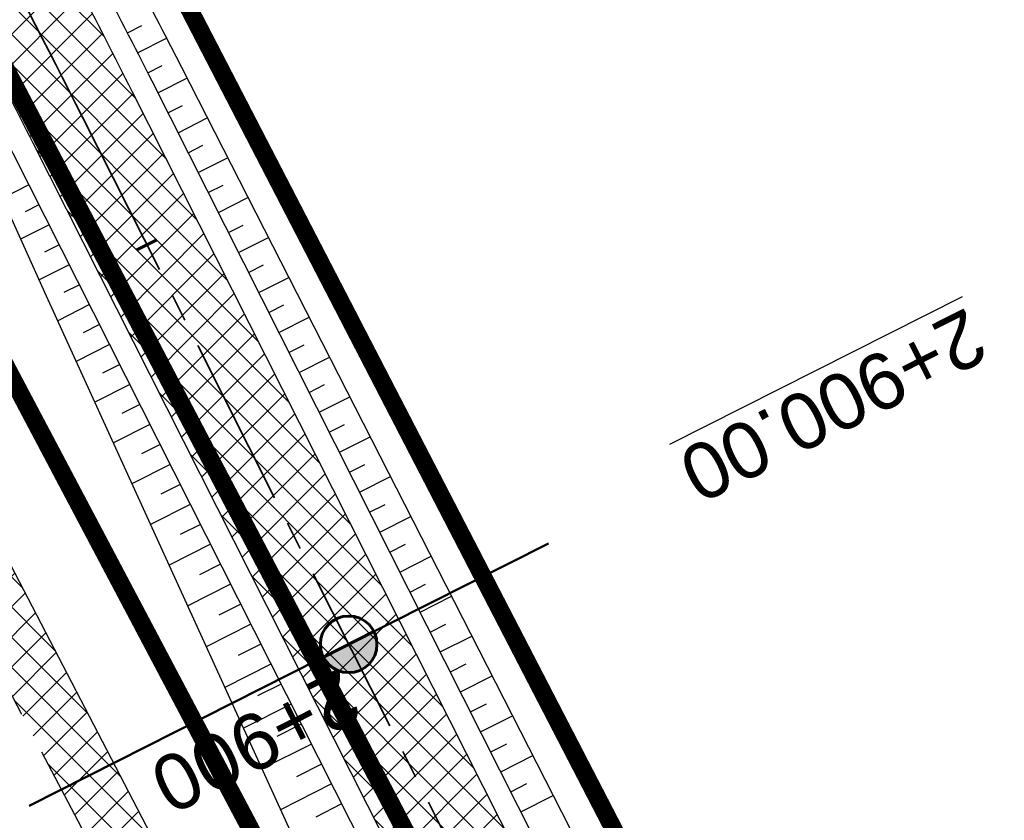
# Model space of a CAD drawing. Header units: metres. Extents: x 7529682 to 7533711, y 5721195 to 5727842.
# Tile 40 of 232: x 7531061 to 7531083, y 5725234 to 5725252. Entities that reach past the tile are written whole.
import ezdxf

# ---------------------------------------------------------------- set-up
doc = ezdxf.new("R2010")
doc.units = ezdxf.units.M
for name, pattern in [('817-dzialki-09-05-04$0$HIDDEN', [0.375, 0.25, -0.125]), ('ACAD_ISO05W100', [33, 24, -3, 0, -3, 0, -3]), ('CENTER2', [28.575000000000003, 19.05, -3.175, 3.175, -3.175]), ('HIDDEN', [9.524999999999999, 6.35, -3.175])]:
    doc.linetypes.add(name, pattern=pattern)
for name, color, linetype in [('C-DROGI-SYTUACJA', 7, 'Continuous'), ('C-DROGI-SYTUACJA-ETYKIETY', 7, 'Continuous'), ('D-hatch-pobocza', 131, 'Continuous'), ('D-pobocza', 60, 'Continuous'), ('D-rowy', 160, 'Continuous'), ('D-skarpa', 2, 'Continuous'), ('D-skarpa-kreskowanie', 2, 'Continuous')]:
    doc.layers.add(name, color=color, linetype=linetype)
for name, color, linetype, lineweight, true_color in [('D-hatch-ciag-pieszo-rowerowy', 7, 'Continuous', 13, 0xff9f80), ('D-LR-etap-III', 7, '817-dzialki-09-05-04$0$HIDDEN', 50, 0x00008f), ('D-przekroje-pop', 7, 'Continuous', 50, 0x000099)]:
    doc.layers.add(name, color=color, linetype=linetype, lineweight=lineweight, true_color=true_color)
for name, color, linetype, lineweight in [('D-krawędzie', 3, 'Continuous', 30), ('D-obrzeża', 2, 'Continuous', 30), ('D-pas-drogowy', 7, 'ACAD_ISO05W100', 50)]:
    doc.layers.add(name, color=color, linetype=linetype, lineweight=lineweight)
doc.layers.add('poprzeczki', color=7, linetype='Continuous', true_color=0x0000c7)
doc.styles.get("Standard").update_dxf_attribs({"font": 'arial.ttf'})
pattern_1 = [(45, (0, 0), (-0.3367596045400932, 0.3367596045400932), []), (135, (0, 0), (-0.3367596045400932, -0.3367596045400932), [])]

# ---------------------------------------------------------------- blocks, each defined once
blk = doc.blocks.new('kilometraz')
at = {"linetype": 'ByBlock', "lineweight": -2}
blk.add_hatch(color=0, dxfattribs=at).paths.add_polyline_path([(0, -0.28125, 0.4142135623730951), (0.28125, 0, 0.4142135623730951), (0, 0.28125)])
at = {"color": 0, "linetype": 'ByBlock', "lineweight": -2}
blk.add_line((0, 0.28125), (0, -0.28125), dxfattribs=at)
blk.add_circle((0, 0), 0.28125, dxfattribs=at)
blk = doc.blocks.new('AeccTickLine')
at = {"color": 0, "linetype": 'ByBlock', "lineweight": -2}
blk.add_line((0, 1), (-3.673819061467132e-16, -1), dxfattribs=at)

msp = doc.modelspace()

# ---------------------------------------------------------------- hatches: boundary and pattern name
at = {"layer": 'D-hatch-ciag-pieszo-rowerowy'}
h = msp.add_hatch(dxfattribs=at)
h.set_pattern_fill('ANSI37', color=256, scale=0.15, style=0)
h.set_pattern_definition(pattern_1)
h.paths.add_polyline_path([(7531044.821508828, 5725285.568551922), (7531043.691046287, 5725285.0324603), (7531059.943841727, 5725254.222853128, -0.004400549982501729), (7531062.366458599, 5725249.530815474), (7531071.70853831, 5725231.039993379, 0.004122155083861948), (7531073.975449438, 5725226.643517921), (7531080.589703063, 5725214.071305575), (7531081.736511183, 5725214.57620248), (7531075.086492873, 5725227.216395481, -0.004122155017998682), (7531072.819581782, 5725231.612870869), (7531063.477188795, 5725250.104313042, 0.00440055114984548), (7531061.054571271, 5725254.796351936)])
h.paths.add_polyline_path([(7531043.691046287, 5725285.0324603), (7531042.560583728, 5725284.49636867), (7531058.833112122, 5725253.649354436, -0.004400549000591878), (7531061.255728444, 5725248.957317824), (7531070.597494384, 5725230.467116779, 0.004122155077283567), (7531072.864405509, 5725226.070641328), (7531079.442894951, 5725213.566408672), (7531080.589703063, 5725214.071305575), (7531073.975449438, 5725226.643517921, -0.004122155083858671), (7531071.70853831, 5725231.039993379), (7531062.366458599, 5725249.530815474, 0.004400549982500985), (7531059.943841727, 5725254.222853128)])
at = {"layer": 'D-hatch-pobocza'}
h = msp.add_hatch(dxfattribs=at)
h.set_pattern_fill('ANSI37', color=256, scale=0.15, style=0)
h.set_pattern_definition(pattern_1)
h.paths.add_polyline_path([(7531057.009999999, 5725246.72), (7531044.19, 5725271.11), (7531030.969999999, 5725296.42), (7531019.37, 5725318.31), (7531007.54, 5725340.71), (7530994.469999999, 5725365.47), (7530982.58, 5725387.65), (7530971.809999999, 5725408.22), (7530959.96, 5725430.76), (7530944.54, 5725460.14), (7530935.92, 5725477.07), (7530923.099999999, 5725500.31), (7530908, 5725529.49), (7530889.658288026, 5725563.375066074), (7530889.585888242, 5725561.256865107), (7530918.171722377, 5725507.178125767), (7530950.162943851, 5725446.305402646), (7530993.419108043, 5725364.264712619), (7531022.766433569, 5725308.719304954), (7531053.80955549, 5725249.872416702), (7531081.165622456, 5725197.874670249), (7531103.902359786, 5725154.540603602), (7531128.123220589, 5725108.448161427), (7531149.321390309, 5725068.209396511), (7531151.44, 5725067.36), (7531152.004139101, 5725067.286014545), (7531141.2, 5725086.69), (7531129.87, 5725108.78), (7531118.46, 5725130.11), (7531107.389999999, 5725151.39), (7531095.36, 5725174.01), (7531083.61, 5725196.49), (7531071.559999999, 5725218.8)])

# ---------------------------------------------------------------- linework, layer by layer
at = {"layer": 'C-DROGI-SYTUACJA', "color": 10, "linetype": 'CENTER2', "lineweight": 35, "ltscale": 0.2}
msp.add_lwpolyline([(7531035.213067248, 5725301.103738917), (7531059.943841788, 5725254.222853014, -0.00440054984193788), (7531062.366458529, 5725249.530815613), (7531071.708538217, 5725231.039993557, 0.004122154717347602), (7531073.975449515, 5725226.643517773), (7531073.975449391, 5725226.643518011), (7531087.383313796, 5725201.158175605), (7531110.121662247, 5725157.821038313), (7531131.457307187, 5725118.233727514, -0.008978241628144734), (7531136.397298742, 5725108.660093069), (7531146.082702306, 5725089.032917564, 0.07525174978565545), (7531151.216595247, 5725081.66595927), (7531154.313313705, 5725078.4002911, -0.06893621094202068), (7531156.868938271, 5725074.829562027)], format="xyb", dxfattribs=at)
at = {"layer": 'D-krawędzie', "linetype": 'HIDDEN', "ltscale": 0.3, "flags": 128}
msp.add_lwpolyline([(7530572.009999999, 5726166.06), (7530620.380949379, 5726072.761487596), (7530641.555222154, 5726032.007915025), (7530660.960861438, 5725995.070069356), (7530689.128213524, 5725941.540167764), (7530707.335918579, 5725907.031820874), (7530725.255781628, 5725873.092686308), (7530743.969545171, 5725837.653904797), (7530770.526708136, 5725787.119408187), (7530787.864146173, 5725754.266918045), (7530809.897571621, 5725712.541613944), (7530824.739035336, 5725684.389287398), (7530840.856259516, 5725653.693092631), (7530860.675070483, 5725616.154465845), (7530865.283000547, 5725607.394015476), (7530878.050274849, 5725583.079962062), (7530918.171722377, 5725507.178125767), (7530950.162943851, 5725446.305402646), (7530993.419108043, 5725364.264712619), (7531022.766433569, 5725308.719304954), (7531053.80955549, 5725249.872416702), (7531081.165622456, 5725197.874670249), (7531103.902359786, 5725154.540603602), (7531128.123220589, 5725108.448161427), (7531149.3, 5725068.249999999), (7531167.380094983, 5725033.766927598), (7531197.164745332, 5724976.987689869), (7531228.151004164, 5724918.034426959), (7531253.152837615, 5724870.491119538), (7531286.7961686, 5724806.653565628), (7531306.739858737, 5724768.664832), (7531335.094443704, 5724714.652299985), (7531357.3191504, 5724672.438740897), (7531373.644908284, 5724641.454376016), (7531392.161870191, 5724605.998675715), (7531418.480331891, 5724555.852756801), (7531439.726902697, 5724515.582472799), (7531468.399107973, 5724461.077223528), (7531491.782023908, 5724416.527754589), (7531531.990296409, 5724339.832565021), (7531557.226635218, 5724291.658956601), (7531569.851546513, 5724267.577443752), (7531591.375556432, 5724226.547822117), (7531610.003879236, 5724191.103071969), (7531616.882991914, 5724177.998849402), (7531629.984986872, 5724153.025496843), (7531641.006768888, 5724132.021778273), (7531664.906257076, 5724087.616922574), (7531677.64401952, 5724064.785715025), (7531683.112433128, 5724054.988140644), (7531686.752875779, 5724048.180044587), (7531695.447538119, 5724031.696667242), (7531703.748818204, 5724015.917210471), (7531709.214143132, 5724005.513965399), (7531719.388607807, 5723986.14687362), (7531726.295217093, 5723973.000144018), (7531732.740794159, 5723960.735633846), (7531735.13, 5723956.19)], dxfattribs=at)
at = {"layer": 'D-LR-etap-III', "ltscale": 10, "flags": 128}
msp.add_lwpolyline([(7531750.474471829, 5723895.103125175, 0.4, 0.4, 0), (7531750.505, 5723895.13, 0.4, 0.4, 0), (7531682.71, 5724022.92, 0.4, 0.4, 0), (7531619.177023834, 5724147.203692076, 0.4, 0.4, 0), (7531592.308960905, 5724198.48863389, 0.4, 0.4, 0), (7531553.263875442, 5724272.918564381, 0.4, 0.4, 0), (7531504.019999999, 5724366.79, 0.4, 0.4, 0), (7531482.09, 5724407.62, 0.4, 0.4, 0), (7531412.350402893, 5724541.182759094, 0.4, 0.4, 0), (7531388.463669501, 5724586.929768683, 0.4, 0.4, 0), (7531345.12, 5724669.94, 0.4, 0.4, 0), (7531127.66, 5725081.67, 0.4, 0.4, 0), (7531059.253139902, 5725211.040795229, 0.4, 0.4, 0), (7531008.007244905, 5725307.953830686, 0.4, 0.4, 0), (7530964.181635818, 5725390.835555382, 0.4, 0.4, 0), (7530914.557354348, 5725484.683561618, 0.4, 0.4, 0), (7530865.243241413, 5725577.493975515, 0.4, 0.4, 0), (7530840.085257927, 5725624.058651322, 0.4, 0.4, 0), (7530802.559525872, 5725694.924584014, 0.4, 0.4, 0), (7530755.54, 5725787.51, 0.4, 0.4, 0), (7530708.717810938, 5725876.303221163, 0.4, 0.4, 0), (7530695.12, 5725902.09, 0.4, 0.4, 0), (7530642.91397006, 5726001.07839487, 0.4, 0.4, 0), (7530634.934723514, 5726016.146615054, 0.4, 0.4, 0), (7530610.820000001, 5726061.929999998, 0.4, 0.4, 0), (7530610.820000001, 5726061.929999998, 0.4, 0.4, 0), (7530607.21, 5726063.51, 0.4, 0.4, 0), (7530597.42, 5726080.68, 0.4, 0.4, 0), (7530591.16, 5726088.44, 0.4, 0.4, 0), (7530581.28, 5726107.21, 0.4, 0.4, 0), (7530571.29, 5726130.56, 0.4, 0.4, 0), (7530549.554994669, 5726171.527317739, 0.4, 0.4, 0), (7530531.014309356, 5726206.473807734, 0.4, 0.4, 0), (7530516.461208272, 5726236.016618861, 0.4, 0.4, 0), (7530500.798929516, 5726266.141265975, 0.4, 0.4, 0), (7530491.349999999, 5726283.94, 0.4, 0.4, 0), (7530482.4, 5726303.41, 0.4, 0.4, 0), (7530482.4, 5726303.41, 0.4, 0.4, 0), (7530450.41, 5726357.28, 0.4, 0.4, 0), (7530397.759396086, 5726458.499907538, 0.4, 0.4, 0), (7530334.707815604, 5726583.664702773, 0.4, 0.4, 0), (7530303.939274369, 5726645.167943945, 0.4, 0.4, 0), (7530300.509779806, 5726651.777515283, 0.4, 0.4, 0), (7530289.213532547, 5726671.966724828, 0.4, 0.4, 0), (7530281.54, 5726685.57, 0.4, 0.4, 0), (7530261.37085633, 5726724.163374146, 0.4, 0.4, 0), (7530254.03, 5726738.21, 0.4, 0.4, 0), (7530197.219999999, 5726845.06, 0.4, 0.4, 0), (7530194.71, 5726849.15, 0.4, 0.4, 0), (7530195.92, 5726850.75, 0.4, 0.4, 0), (7530170.546669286, 5726892.961489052, 0.4, 0.4, 0), (7530143.174718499, 5726945.065838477, 0.4, 0.4, 0), (7530105.059999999, 5727018.32, 0.4, 0.4, 0), (7530100.059999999, 5727027.16, 0.4, 0.4, 0), (7530062.318670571, 5727099.625398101, 0.4, 0.4, 0), (7530015.378537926, 5727189.420463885, 0.4, 0.4, 0), (7529983.207960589, 5727250.206596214, 0.4, 0.4, 0), (7529953.284293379, 5727306.74720398, 0.4, 0.4, 0), (7529900.67053443, 5727406.15903814, 0.4, 0.4, 0), (7529890.630239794, 5727425.131178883, 0.4, 0.4, 0), (7529875.155383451, 5727454.426350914, 0.4, 0.4, 0), (7529857.560096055, 5727487.787346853, 0.4, 0.4, 0), (7529835.194401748, 5727530.19312405, 0.4, 0.4, 0), (7529811.740544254, 5727574.662079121, 0.4, 0.4, 0), (7529792.101859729, 5727611.922638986, 0.4, 0.4, 0), (7529768.066117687, 5727657.469613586, 0.4, 0.4, 0), (7529755.210566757, 5727682.131373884, 0.4, 0.4, 0), (7529753.309999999, 5727681.13, 0.4, 0.4, 0), (7529739.21, 5727707.77, 0.4, 0.4, 0), (7529735.394745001, 5727711.251990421, 0.4, 0.4, 0), (7529725.42, 5727730.2, 0.4, 0.4, 0), (7529723.55, 5727729.88, 0.4, 0.4, 0), (7529695.566668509, 5727782.932080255, 0.4, 0.4, 0), (7529717.67971874, 5727794.024357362, 0.4, 0.4, 0), (7529736.274870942, 5727758.647400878, 0.4, 0.4, 0), (7529736.274870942, 5727758.647400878, 0.4, 0.4, 0), (7529744.511003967, 5727750.406106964, 0.4, 0.4, 0), (7529744.511003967, 5727750.406106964, 0.4, 0.4, 0), (7529750.282568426, 5727738.549848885, 0.4, 0.4, 0), (7529777.108510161, 5727687.569424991, 0.4, 0.4, 0), (7529796.51537536, 5727651.329932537, 0.4, 0.4, 0), (7529814.937945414, 5727616.793170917, 0.4, 0.4, 0), (7529839.006722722, 5727572.303976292, 0.4, 0.4, 0), (7529860.617626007, 5727532.509108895, 0.4, 0.4, 0), (7529882.348967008, 5727491.504261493, 0.4, 0.4, 0), (7529904.865139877, 5727449.096370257, 0.4, 0.4, 0), (7529920.747384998, 5727418.884773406, 0.4, 0.4, 0), (7529946.676504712, 5727368.547487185, 0.4, 0.4, 0), (7529972.024701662, 5727320.573310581, 0.4, 0.4, 0), (7529987.740014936, 5727290.153392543, 0.4, 0.4, 0), (7529996.497385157, 5727273.661630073, 0.4, 0.4, 0), (7530017.541471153, 5727234.202689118, 0.4, 0.4, 0), (7530033.053657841, 5727204.864166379, 0.4, 0.4, 0), (7530051.622983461, 5727170.222745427, 0.4, 0.4, 0), (7530069.276612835, 5727137.015751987, 0.4, 0.4, 0), (7530089.385386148, 5727097.533639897, 0.4, 0.4, 0), (7530109.712512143, 5727060.746615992, 0.4, 0.4, 0), (7530136.769722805, 5727011.640131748, 0.4, 0.4, 0), (7530162.446686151, 5726962.743777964, 0.4, 0.4, 0), (7530187.674104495, 5726916.992101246, 0.4, 0.4, 0), (7530207.820739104, 5726879.335323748, 0.4, 0.4, 0), (7530230.625609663, 5726834.518686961, 0.4, 0.4, 0), (7530262.288093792, 5726776.61832811, 0.4, 0.4, 0), (7530277.509672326, 5726760.213143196, 0.4, 0.4, 0), (7530286.036865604, 5726744.106684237, 0.4, 0.4, 0), (7530288.097472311, 5726735.884066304, 0.4, 0.4, 0), (7530290.393870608, 5726725.046963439, 0.4, 0.4, 0), (7530296.17664807, 5726713.582980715, 0.4, 0.4, 0), (7530302.726195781, 5726701.18226779, 0.4, 0.4, 0), (7530325.685047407, 5726657.466383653, 0.4, 0.4, 0), (7530343.243978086, 5726623.648592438, 0.4, 0.4, 0), (7530360.229820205, 5726591.746871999, 0.4, 0.4, 0), (7530383.20855044, 5726548.059469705, 0.4, 0.4, 0), (7530406.017875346, 5726503.605514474, 0.4, 0.4, 0), (7530427.464919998, 5726462.620289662, 0.4, 0.4, 0), (7530447.9278544, 5726424.388014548, 0.4, 0.4, 0), (7530471.126878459, 5726379.920667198, 0.4, 0.4, 0), (7530490.501003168, 5726343.033350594, 0.4, 0.4, 0), (7530509.499458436, 5726306.733076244, 0.4, 0.4, 0), (7530529.890269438, 5726267.244072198, 0.4, 0.4, 0), (7530543.852446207, 5726238.990319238, 0.4, 0.4, 0), (7530554.808897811, 5726218.943990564, 0.4, 0.4, 0), (7530559.027108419, 5726212.223286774, 0.4, 0.4, 0), (7530563.060988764, 5726206.409670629, 0.4, 0.4, 0), (7530566.93354971, 5726200.463543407, 0.4, 0.4, 0), (7530569.771022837, 5726194.901501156, 0.4, 0.4, 0), (7530571.47319415, 5726191.282350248, 0.4, 0.4, 0), (7530572.839142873, 5726188.024533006, 0.4, 0.4, 0), (7530575.295071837, 5726182.034664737, 0.4, 0.4, 0), (7530579.736851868, 5726173.306070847, 0.4, 0.4, 0), (7530583.3, 5726167.41, 0.4, 0.4, 0), (7530593.4, 5726163.33, 0.4, 0.4, 0), (7530598.618375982, 5726155.264489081, 0.4, 0.4, 0), (7530608.258304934, 5726140.497132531, 0.4, 0.4, 0), (7530603.269999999, 5726136.83, 0.4, 0.4, 0), (7530606.53, 5726131.84, 0.4, 0.4, 0), (7530604.239057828, 5726124.21679044, 0.4, 0.4, 0), (7530605.847136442, 5726121.630127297, 0.4, 0.4, 0), (7530608.971611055, 5726116.164124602, 0.4, 0.4, 0), (7530618.114293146, 5726097.791111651, 0.4, 0.4, 0), (7530651.213125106, 5726034.959524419, 0.4, 0.4, 0), (7530670.243741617, 5725998.61095082, 0.4, 0.4, 0), (7530698.075474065, 5725945.952624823, 0.4, 0.4, 0), (7530716.505955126, 5725911.3051464, 0.4, 0.4, 0), (7530735.223454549, 5725875.667401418, 0.4, 0.4, 0), (7530752.504235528, 5725842.154920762, 0.4, 0.4, 0), (7530778.310652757, 5725793.501254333, 0.4, 0.4, 0), (7530797.499961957, 5725756.381811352, 0.4, 0.4, 0), (7530812.518974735, 5725728.28874362, 0.4, 0.4, 0), (7530820.039295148, 5725713.160404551, 0.4, 0.4, 0), (7530822.422446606, 5725710.193574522, 0.4, 0.4, 0), (7530833.154893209, 5725688.800634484, 0.4, 0.4, 0), (7530849.629354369, 5725656.158601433, 0.4, 0.4, 0), (7530867.98290276, 5725621.963939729, 0.4, 0.4, 0), (7530872.629809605, 5725612.88760475, 0.4, 0.4, 0), (7530880.354488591, 5725597.594500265, 0.4, 0.4, 0), (7530883.839446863, 5725593.389159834, 0.4, 0.4, 0), (7530891.782113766, 5725587.763349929, 0.4, 0.4, 0), (7530895.038670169, 5725584.280746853, 0.4, 0.4, 0), (7530897.033644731, 5725580.941110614, 0.4, 0.4, 0), (7530900.951646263, 5725579.945856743, 0.4, 0.4, 0), (7530904.80970798, 5725571.977328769, 0.4, 0.4, 0), (7530903.682362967, 5725568.566434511, 0.4, 0.4, 0), (7530908.900614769, 5725558.844845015, 0.4, 0.4, 0), (7530910.252030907, 5725545.671606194, 0.4, 0.4, 0), (7530912.872986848, 5725538.645543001, 0.4, 0.4, 0), (7530945.278171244, 5725478.464284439, 0.4, 0.4, 0), (7530959.692318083, 5725450.24628822, 0.4, 0.4, 0), (7531002.82670893, 5725368.192370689, 0.4, 0.4, 0), (7531044.703532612, 5725290.314293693, 0.4, 0.4, 0), (7531064.098839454, 5725253.212562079, 0.4, 0.4, 0), (7531083.010253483, 5725216.677517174, 0.4, 0.4, 0), (7531113.013137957, 5725158.465613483, 0.4, 0.4, 0), (7531137.364304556, 5725113.07076138, 0.4, 0.4, 0), (7531150.830830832, 5725086.711759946, 0.4, 0.4, 0), (7531159.745663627, 5725076.640848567, 0.4, 0.4, 0), (7531166.309999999, 5725074.58, 0.4, 0.4, 0), (7531172.29, 5725062.58, 0.4, 0.4, 0), (7531170.589828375, 5725055.605912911, 0.4, 0.4, 0), (7531173.732823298, 5725044.080706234, 0.4, 0.4, 0), (7531215.342008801, 5724964.859648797, 0.4, 0.4, 0), (7531238.054496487, 5724921.684649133, 0.4, 0.4, 0), (7531262.389821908, 5724875.282876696, 0.4, 0.4, 0), (7531295.587160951, 5724811.265731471, 0.4, 0.4, 0), (7531348.487908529, 5724712.362812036, 0.4, 0.4, 0), (7531363.740817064, 5724682.68394264, 0.4, 0.4, 0), (7531366.986905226, 5724675.865317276, 0.4, 0.4, 0), (7531382.541261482, 5724646.110625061, 0.4, 0.4, 0), (7531401.299165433, 5724610.874551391, 0.4, 0.4, 0), (7531428.964837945, 5724558.862274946, 0.4, 0.4, 0), (7531449.111202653, 5724520.397801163, 0.4, 0.4, 0), (7531477.292992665, 5724465.831467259, 0.4, 0.4, 0), (7531500.996290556, 5724421.112506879, 0.4, 0.4, 0), (7531512.121834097, 5724400.549045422, 0.4, 0.4, 0), (7531513.78163794, 5724396.757451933, 0.4, 0.4, 0), (7531526.32, 5724379.39, 0.4, 0.4, 0), (7531566.783642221, 5724302.73628205, 0.4, 0.4, 0), (7531578.579156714, 5724282.774819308, 0.4, 0.4, 0), (7531584.232619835, 5724273.111246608, 0.4, 0.4, 0), (7531590.109283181, 5724263.508189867, 0.4, 0.4, 0), (7531593.027899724, 5724258.771479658, 0.4, 0.4, 0), (7531595.711841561, 5724254.226824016, 0.4, 0.4, 0), (7531601.659976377, 5724243.898197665, 0.4, 0.4, 0), (7531606.097733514, 5724235.986407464, 0.4, 0.4, 0), (7531609.382207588, 5724230.799061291, 0.4, 0.4, 0), (7531611.580260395, 5724227.671180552, 0.4, 0.4, 0), (7531612.707802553, 5724225.86410867, 0.4, 0.4, 0), (7531618.665224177, 5724214.480919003, 0.4, 0.4, 0), (7531619.885522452, 5724212.333950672, 0.4, 0.4, 0), (7531620.931818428, 5724210.787064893, 0.4, 0.4, 0), (7531623.518605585, 5724207.111542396, 0.4, 0.4, 0), (7531626.143926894, 5724203.61306897, 0.4, 0.4, 0), (7531632.022984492, 5724196.485954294, 0.4, 0.4, 0), (7531653.949089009, 5724152.617641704, 0.4, 0.4, 0), (7531656.750690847, 5724143.103797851, 0.4, 0.4, 0), (7531659.61440691, 5724133.254504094, 0.4, 0.4, 0), (7531661.627147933, 5724128.646047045, 0.4, 0.4, 0.01093811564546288), (7531674.314987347, 5724101.43546424, 0.4, 0.4, 0), (7531685.137626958, 5724081.408252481, 0.4, 0.4, 0), (7531692.159945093, 5724066.277333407, 0.4, 0.4, 0), (7531699.662164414, 5724051.388120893, 0.4, 0.4, 0), (7531704.480624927, 5724040.808561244, 0.4, 0.4, 0), (7531704.480624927, 5724040.808561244, 0.4, 0.4, 0), (7531704.401251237, 5724037.368913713, 0.4, 0.4, 0), (7531720.383609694, 5724003.441317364, 0.4, 0.4, 0), (7531728.79890528, 5723986.206298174, 0.4, 0.4, 0), (7531733.237926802, 5723977.192631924, 0.4, 0.4, 0), (7531736.750027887, 5723969.505210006, 0.4, 0.4, 0), (7531737.336143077, 5723968.518916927, 0.4, 0.4, 0), (7531738.285051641, 5723967.699360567, 0.4, 0.4, 0), (7531742.180915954, 5723962.346428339, 0.4, 0.4, 0), (7531744.286141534, 5723958.615526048, 0.4, 0.4, 0), (7531755.393260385, 5723944.192617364, 0.4, 0.4, 0), (7531758.69, 5723936.76, 0.4, 0.4, 0), (7531780.08, 5723929.25, 0.4, 0.4, 0), (7531792.611989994, 5723906.337708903, 0.4, 0.4, 0), (7531792.611989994, 5723906.337708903, 0.4, 0.4, 0), (7531756.962094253, 5723883.055323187, 0.4, 0.4, 0), (7531750.46, 5723895.130000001, 0.4, 0.4, 0), (7531750.46, 5723895.130000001, 0, 0, 0)], format="xyseb", dxfattribs=at)
at = {"layer": 'D-obrzeża'}
for points in [[(7531157.820350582, 5725075.705429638, 0.06860366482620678), (7531155.433696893, 5725079.035412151), (7531152.261569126, 5725082.380603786, -0.07521737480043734), (7531147.129491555, 5725089.743883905), (7531137.494820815, 5725109.261525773, 0.00894453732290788), (7531132.572709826, 5725118.798885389), (7531111.228553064, 5725158.401807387), (7531088.489882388, 5725201.739558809), (7531075.086492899, 5725227.216395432, -0.00412215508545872), (7531072.81958177, 5725231.612870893), (7531063.477188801, 5725250.10431303, 0.004400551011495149), (7531061.054571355, 5725254.796351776), (7531036.313724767, 5725301.696330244, 0.00422807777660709)], [(7531034.112408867, 5725300.511149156), (7531058.833112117, 5725253.649354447, -0.004400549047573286), (7531061.255728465, 5725248.957317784), (7531070.597494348, 5725230.467116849, 0.004122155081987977), (7531072.864405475, 5725226.070641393), (7531086.276745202, 5725200.576792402), (7531109.014771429, 5725157.240269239), (7531130.341235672, 5725117.66980598, -0.009011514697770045), (7531135.298873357, 5725108.060358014), (7531145.035806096, 5725088.322043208, 0.07528570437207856), (7531150.171491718, 5725080.951451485), (7531153.382484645, 5725077.565274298, -0.06860366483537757), (7531155.769138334, 5725074.235291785), (7531156.913255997, 5725072.063506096)]]:
    msp.add_lwpolyline(points, format="xyb", dxfattribs=at)
at = {"layer": 'D-pas-drogowy', "ltscale": 0.2, "flags": 128}
msp.add_lwpolyline([(7531633.018560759, 5724182.834272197, 0.4, 0.4, 0), (7531617.558899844, 5724211.608162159, 0.4, 0.4, 0), (7531566.783642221, 5724302.73628205, 0.4, 0.4, 0), (7531538.419082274, 5724356.469679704, 0.4, 0.4, 0), (7531526.32, 5724379.39, 0.4, 0.4, 0), (7531516.102085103, 5724393.607319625, 0.4, 0.4, 0.001485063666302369), (7531513.78037409, 5724396.837773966, 0.4, 0.4, 0), (7531501.87, 5724413.41, 0.4, 0.4, 0), (7531474.926107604, 5724464.507896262, 0.4, 0.4, 0), (7531446.200436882, 5724518.992313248, 0.4, 0.4, 0), (7531424.962185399, 5724559.262257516, 0.4, 0.4, 0), (7531398.444460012, 5724609.565801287, 0.4, 0.4, 0), (7531379.647455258, 5724645.216004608, 0.4, 0.4, 0), (7531365.23, 5724672.56, 0.4, 0.4, 0), (7531341.305752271, 5724717.915356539, 0.4, 0.4, 0), (7531312.899996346, 5724771.788898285, 0.4, 0.4, 0), (7531292.590923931, 5724810.306502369, 0.4, 0.4, 0), (7531259.391619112, 5724873.271351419, 0.4, 0.4, 0), (7531233.740401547, 5724921.922582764, 0.4, 0.4, 0), (7531203.072738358, 5724980.092044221, 0.4, 0.4, 0), (7531173.471398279, 5725036.225177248, 0.4, 0.4, 0), (7531168.269999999, 5725046.09, 0.4, 0.4, 0), (7531172.29, 5725062.58, 0.4, 0.4, 0), (7531166.309999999, 5725074.58, 0.4, 0.4, 0), (7531150.32, 5725079.6, 0.4, 0.4, 0), (7531141.5, 5725096.43, 0.4, 0.4, 0), (7531109.311735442, 5725157.814415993, 0.4, 0.4, 0), (7531086.641300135, 5725201.047918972, 0.4, 0.4, 0), (7531059.198258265, 5725253.383662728, 0.4, 0.4, 0), (7531028.206828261, 5725312.48946212, 0.4, 0.4, 0), (7530999.104694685, 5725367.990143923, 0.4, 0.4, 0), (7530956.247527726, 5725449.724815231, 0.4, 0.4, 0), (7530924.397774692, 5725510.463768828, 0.4, 0.4, 0), (7530897.509999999, 5725561.74, 0.4, 0.4, 0), (7530894.46, 5725566.14, 0.4, 0.4, 0), (7530892.16, 5725570.49, 0.4, 0.4, 0), (7530869.362688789, 5725613.307018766, 0.4, 0.4, 0), (7530861.693971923, 5725627.704613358, 0.4, 0.4, 0), (7530852.74, 5725644.52, 0.4, 0.4, 0), (7530831.509999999, 5725684.2, 0.4, 0.4, 0), (7530811.13, 5725722.52, 0.4, 0.4, 0), (7530792.3476413, 5725757.940652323, 0.4, 0.4, 0), (7530768.03, 5725803.8, 0.4, 0.4, 0), (7530748.768542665, 5725840.178507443, 0.4, 0.4, 0), (7530727.7, 5725879.97, 0.4, 0.4, 0), (7530712.0981582, 5725909.54523909, 0.4, 0.4, 0), (7530693.644105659, 5725944.645156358, 0.4, 0.4, 0), (7530665.702224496, 5725997.538976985, 0.4, 0.4, 0), (7530641.759999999, 5726042.88, 0.4, 0.4, 0), (7530616.5, 5726091.48, 0.4, 0.4, 0), (7530604.628439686, 5726114.319880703, 0.4, 0.4, -0.007762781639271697), (7530602.5, 5726118.43, 0.4, 0.4, 0), (7530603.992037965, 5726123.394821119, 0.4, 0.4, 0), (7530606.53, 5726131.84, 0.4, 0.4, 0), (7530603.269999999, 5726136.83, 0.4, 0.4, 0), (7530593.775620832, 5726151.368713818, 0.4, 0.4, 0), (7530590.202637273, 5726156.84001263, 0.4, 0.4, 0), (7530583.3, 5726167.41, 0.4, 0.4, 0), (7530580.578343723, 5726170.427567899, 0.4, 0.4, 0), (7530575.849999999, 5726175.67, 0.4, 0.4, 0), (7530569.009999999, 5726186.66, 0.4, 0.4, 0), (7530562.555322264, 5726199.189409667, 0.4, 0.4, 0), (7530555.67, 5726211.39, 0.4, 0.4, 0), (7530548.29, 5726224.23, 0.4, 0.4, 0), (7530540.58, 5726237.71, 0.4, 0.4, 0), (7530532.679999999, 5726252.65, 0.4, 0.4, 0), (7530524.059999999, 5726269.35, 0.4, 0.4, 0), (7530502.82, 5726309.91, 0.4, 0.4, 0), (7530488.83, 5726336.63, 0.4, 0.4, 0), (7530466.03, 5726380.16, 0.4, 0.4, 0), (7530438.469999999, 5726432.77, 0.4, 0.4, 0), (7530424.53, 5726459.09, 0.4, 0.4, 0), (7530401.63, 5726502.97, 0.4, 0.4, 0), (7530383.38, 5726538.06, 0.4, 0.4, 0), (7530353.969999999, 5726593.52, 0.4, 0.4, 0), (7530338.469999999, 5726622.74, 0.4, 0.4, 0), (7530322.009999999, 5726653.88, 0.4, 0.4, 0), (7530297.54, 5726700.33, 0.4, 0.4, 0), (7530287.38, 5726719.6, 0.4, 0.4, 0), (7530285.94993921, 5726722.315508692, 0.4, 0.4, 0), (7530280.259999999, 5726733.12, 0.4, 0.4, 0), (7530266.73, 5726758.74, 0.4, 0.4, 0), (7530260.42, 5726770.47, 0.4, 0.4, 0), (7530253.25, 5726783.82, 0.4, 0.4, 0), (7530244.95, 5726799.33, 0.4, 0.4, 0), (7530239.389999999, 5726808.49, 0.4, 0.4, 0), (7530238.29, 5726807.9, 0.4, 0.4, 0), (7530218.11, 5726850.67, 0.4, 0.4, 0), (7530175.906646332, 5726928.168028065, 0.4, 0.4, 0), (7530096.679999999, 5727076.15, 0.4, 0.4, 0), (7530094.679999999, 5727079.89, 0.4, 0.4, 0), (7530064.59693469, 5727135.522637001, 0.4, 0.4, 0), (7530046.730970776, 5727168.8921561, 0.4, 0.4, 0), (7530025.803045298, 5727208.461374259, 0.4, 0.4, 0), (7530012.846501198, 5727232.979315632, 0.4, 0.4, 0), (7529994.15, 5727268.45, 0.4, 0.4, 0), (7529981.670868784, 5727291.93018666, 0.4, 0.4, 0), (7529949.889999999, 5727351.73, 0.4, 0.4, 0), (7529924.75, 5727399.03, 0.4, 0.4, 0), (7529915.515824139, 5727417.099754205, 0.4, 0.4, 0), (7529885.83, 5727475.19, 0.4, 0.4, 0), (7529862.559999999, 5727519.97, 0.4, 0.4, 0), (7529852.984923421, 5727538.191086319, 0.4, 0.4, 0), (7529836.513084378, 5727569.51130111, 0.4, 0.4, 0), (7529815.36890814, 5727609.140983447, 0.4, 0.4, 0), (7529792.795203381, 5727651.247499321, 0.4, 0.4, 0), (7529774.199114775, 5727685.858348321, 0.4, 0.4, 0), (7529746.966026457, 5727736.059440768, 0.4, 0.4, 0), (7529733.92, 5727757.62, 0.4, 0.4, 0), (7529708.607472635, 5727806.388536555, 0.4, 0.4, 0), (7529688.491967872, 5727796.344621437, 0.4, 0.4, 0), (7529723.55, 5727729.88, 0.4, 0.4, 0), (7529725.42, 5727730.2, 0.4, 0.4, 0), (7529735.38, 5727711.28, 0.4, 0.4, 0), (7529739.21, 5727707.77, 0.4, 0.4, 0), (7529753.309999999, 5727681.13, 0.4, 0.4, 0), (7529755.178396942, 5727682.114424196, 0.4, 0.4, 0), (7529792.101859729, 5727611.922638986, 0.4, 0.4, 0), (7529811.740544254, 5727574.662079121, 0.4, 0.4, 0), (7529835.194401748, 5727530.19312405, 0.4, 0.4, 0), (7529857.560096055, 5727487.787346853, 0.4, 0.4, 0), (7529875.155383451, 5727454.426350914, 0.4, 0.4, 0), (7529890.630239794, 5727425.131178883, 0.4, 0.4, 0), (7529900.67053443, 5727406.15903814, 0.4, 0.4, 0), (7529953.284293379, 5727306.74720398, 0.4, 0.4, 0), (7529983.207960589, 5727250.206596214, 0.4, 0.4, 0), (7530015.378537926, 5727189.420463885, 0.4, 0.4, 0), (7530062.318670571, 5727099.625398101, 0.4, 0.4, 0), (7530100.059999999, 5727027.16, 0.4, 0.4, 0), (7530105.059999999, 5727018.32, 0.4, 0.4, 0), (7530143.174718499, 5726945.065838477, 0.4, 0.4, 0), (7530170.546669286, 5726892.961489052, 0.4, 0.4, 0), (7530195.92, 5726850.75, 0.4, 0.4, 0), (7530194.71, 5726849.15, 0.4, 0.4, 0), (7530197.219999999, 5726845.06, 0.4, 0.4, 0), (7530254.03, 5726738.21, 0.4, 0.4, 0), (7530261.37085633, 5726724.163374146, 0.4, 0.4, 0), (7530281.54, 5726685.57, 0.4, 0.4, 0), (7530289.213532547, 5726671.966724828, 0.4, 0.4, 0), (7530300.509779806, 5726651.777515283, 0.4, 0.4, 0), (7530303.939274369, 5726645.167943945, 0.4, 0.4, 0), (7530334.707815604, 5726583.664702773, 0.4, 0.4, 0), (7530397.759396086, 5726458.499907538, 0.4, 0.4, 0), (7530450.41, 5726357.28, 0.4, 0.4, 0), (7530482.4, 5726303.41, 0.4, 0.4, 0), (7530483.687990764, 5726301.003383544, 0.4, 0.4, 0), (7530491.349999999, 5726283.94, 0.4, 0.4, 0), (7530512.67, 5726243.78, 0.4, 0.4, 0), (7530529.429999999, 5726209.46, 0.4, 0.4, 0), (7530571.29, 5726130.56, 0.4, 0.4, 0), (7530581.28, 5726107.21, 0.4, 0.4, 0), (7530591.16, 5726088.44, 0.4, 0.4, 0), (7530597.42, 5726080.68, 0.4, 0.4, 0), (7530607.21, 5726063.51, 0.4, 0.4, 0), (7530610.820000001, 5726061.929999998, 0.4, 0.4, 0), (7530634.934723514, 5726016.146615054, 0.4, 0.4, 0), (7530642.91397006, 5726001.07839487, 0.4, 0.4, 0), (7530695.12, 5725902.09, 0.4, 0.4, 0), (7530708.717810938, 5725876.303221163, 0.4, 0.4, 0), (7530755.54, 5725787.51, 0.4, 0.4, 0), (7530802.559525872, 5725694.924584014, 0.4, 0.4, 0), (7530840.085257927, 5725624.058651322, 0.4, 0.4, 0), (7530865.243241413, 5725577.493975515, 0.4, 0.4, 0), (7530914.557354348, 5725484.683561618, 0.4, 0.4, 0), (7530964.181635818, 5725390.835555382, 0.4, 0.4, 0), (7531008.007244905, 5725307.953830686, 0.4, 0.4, 0), (7531059.253139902, 5725211.040795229, 0.4, 0.4, 0), (7531127.66, 5725081.67, 0.4, 0.4, 0), (7531345.12, 5724669.94, 0.4, 0.4, 0), (7531388.463669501, 5724586.929768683, 0.4, 0.4, 0), (7531412.350402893, 5724541.182759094, 0.4, 0.4, 0), (7531482.09, 5724407.62, 0.4, 0.4, 0), (7531504.019999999, 5724366.79, 0.4, 0.4, 0), (7531519.374444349, 5724337.520497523, 0.4, 0.4, 0), (7531563.748815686, 5724252.931583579, 0.4, 0.4, 0), (7531602.175111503, 5724179.681224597, 0.4, 0.4, 0), (7531619.177023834, 5724147.203692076, 0.4, 0.4, 0), (7531625.038493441, 5724135.63500206, 0.4, 0.4, 0), (7531656.796442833, 5724073.31633882, 0.4, 0.4, 0), (7531675.12, 5724037.36, 0.4, 0.4, 0), (7531682.71, 5724022.92, 0.4, 0.4, 0), (7531705.565196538, 5723979.810545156, 0.4, 0.4, 0), (7531736.605941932, 5723921.261514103, 0.4, 0.4, 0), (7531750.46, 5723895.130000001, 0.4, 0.4, 0), (7531740.769999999, 5723886.56, 0.4, 0.4, 0), (7531732.86, 5723885, 0.4, 0.4, 0), (7531722.179999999, 5723887.77, 0.4, 0.4, 0), (7531729.87, 5723862.17, 0.4, 0.4, 0), (7531742.92, 5723861.93, 0.4, 0.4, 0), (7531763.71, 5723859.52, 0.4, 0.4, 0), (7531768.42, 5723854.12, 0.4, 0.4, 0), (7531787.42, 5723817.97, 0.4, 0.4, 0), (7531795.57, 5723809.82, 0.4, 0.4, 0), (7531816.346897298, 5723819.850397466, 0.4, 0.4, 0), (7531816.346897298, 5723819.850397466, 0.4, 0.4, 0), (7531805.059999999, 5723843.23, 0.4, 0.4, 0), (7531803.61, 5723886.23, 0.4, 0.4, 0), (7531803.61, 5723886.23, 0.4, 0.4, 0), (7531780.08, 5723929.25, 0.4, 0.4, 0), (7531758.69, 5723936.76, 0.4, 0.4, 0), (7531749.3590272, 5723946.412126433, 0.4, 0.4, 0), (7531742.71, 5723953.29, 0.4, 0.4, 0), (7531735.177368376, 5723967.877529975, 0.4, 0.4, 0), (7531722.37, 5723992.68, 0.4, 0.4, 0), (7531705.041669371, 5724030.885563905, 0.4, 0.4, 0), (7531699.469999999, 5724043.17, 0.4, 0.4, 0), (7531692.69, 5724058.11, 0.4, 0.4, 0), (7531679.672010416, 5724084.016803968, 0.4, 0.4, 0), (7531674.55, 5724094.21, 0.4, 0.4, 0), (7531666.633166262, 5724114.002855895, 0.4, 0.4, 0), (7531649, 5724153.82, 0.4, 0.4, 0), (7531641.49, 5724149.34, 0.4, 0.4, 0), (7531626.04, 5724179.34, 0.4, 0.4, 0), (7531633.03, 5724182.84, 0, 0, 0)], format="xyseb", dxfattribs=at)
at = {"layer": 'D-pobocza'}
for points in [[(7531158.230593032, 5725075.999457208, 0.06860366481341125), (7531155.843939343, 5725079.32943972), (7531152.679666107, 5725082.666348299, -0.07520123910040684), (7531147.548440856, 5725090.027901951), (7531137.930676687, 5725109.508145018, 0.008928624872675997), (7531133.017012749, 5725119.028381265), (7531111.671163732, 5725158.634392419), (7531088.932509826, 5725201.97211209), (7531075.530910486, 5725227.445546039, -0.004122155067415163), (7531073.263999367, 5725231.84202148), (7531063.921480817, 5725250.33371218, 0.004400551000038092), (7531061.498863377, 5725255.025750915), (7531036.753990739, 5725301.933361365, 0.00422807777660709), (7531034.348873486, 5725306.400670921), (7531024.385244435, 5725324.538161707, -0.004066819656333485), (7531022.070469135, 5725328.834348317), (7531001.180368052, 5725368.372842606), (7530957.926901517, 5725450.408416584), (7530925.933724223, 5725511.284861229), (7530911.967749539, 5725537.705720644, -0.1134663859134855), (7530908.507998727, 5725550.695775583), (7530908.342215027, 5725555.523057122, 0.1127731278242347), (7530907.144702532, 5725560.04414144), (7530903.026881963, 5725567.886137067)], [(7531033.672145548, 5725300.274113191), (7531058.388820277, 5725253.419954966, -0.004400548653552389), (7531060.811436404, 5725248.727918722), (7531070.153076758, 5725230.237966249, 0.004122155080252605), (7531072.419987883, 5725225.841490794), (7531085.834117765, 5725200.344239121), (7531108.572015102, 5725157.007961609), (7531129.894778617, 5725117.4442902, -0.009024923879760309), (7531134.859526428, 5725107.820408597), (7531144.616991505, 5725088.037758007, 0.07529938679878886), (7531149.753399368, 5725080.665702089), (7531152.972242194, 5725077.271246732, -0.0686036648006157), (7531155.358895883, 5725073.941264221), (7531156.470659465, 5725071.830893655)]]:
    msp.add_lwpolyline(points, format="xyb", dxfattribs=at)
msp.add_lwpolyline([(7531149.321390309, 5725068.209396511), (7531151.44, 5725067.36), (7531152.004139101, 5725067.286014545), (7531141.2, 5725086.69), (7531129.87, 5725108.78), (7531118.46, 5725130.11), (7531107.389999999, 5725151.39), (7531095.36, 5725174.01), (7531083.61, 5725196.49), (7531071.559999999, 5725218.8), (7531057.009999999, 5725246.72), (7531044.19, 5725271.11), (7531030.969999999, 5725296.42), (7531019.37, 5725318.31), (7531007.54, 5725340.71), (7530994.469999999, 5725365.47), (7530982.58, 5725387.65), (7530971.809999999, 5725408.22), (7530959.96, 5725430.76), (7530944.54, 5725460.14), (7530935.92, 5725477.07), (7530923.099999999, 5725500.31), (7530908, 5725529.49), (7530889.658288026, 5725563.375066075)], dxfattribs=at)
at = {"layer": 'D-przekroje-pop', "extrusion": (0.4509426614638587, -0.892552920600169, 0), "elevation": -1713997.686997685}
msp.add_lwpolyline([(9303635.971375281, 0), (9303630.971375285, 0), (9303622.971375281, 0)], dxfattribs=at)
at = {"layer": 'D-rowy', "linetype": 'HIDDEN', "ltscale": 0.1, "const_width": 0.4, "flags": 128}
msp.add_lwpolyline([(7531149.9, 5725074.79), (7531149.9, 5725074.79), (7531138.641064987, 5725096.213928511), (7531118.877356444, 5725133.871305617), (7531109.576916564, 5725151.722126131), (7531096.94820068, 5725175.105976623), (7531083.448758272, 5725201.131248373), (7531075.375142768, 5725216.126263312), (7531058.982938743, 5725247.128653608), (7531038.532495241, 5725286.309070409), (7531017.625879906, 5725325.253628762), (7530968.704097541, 5725418.289077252), (7530946.217976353, 5725461.539419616)], dxfattribs=at)
at = {"layer": 'D-skarpa', "linetype": 'Continuous'}
msp.add_lwpolyline([(7531037.285967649, 5725302.197242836), (7531042.847657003, 5725292.151316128), (7531045.241447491, 5725287.761042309), (7531047.582058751, 5725283.342715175), (7531049.865698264, 5725278.894334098), (7531052.136528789, 5725274.439195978), (7531054.42923795, 5725269.995599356), (7531056.729205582, 5725265.555831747), (7531059.042832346, 5725261.123269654), (7531062.114095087, 5725255.367712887, -0.0038182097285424), (7531064.208328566, 5725251.369916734), (7531064.578140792, 5725250.648219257), (7531074.000469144, 5725232.197941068, 0.003820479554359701), (7531076.050194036, 5725228.258873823), (7531076.26765239, 5725227.849447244), (7531079.806230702, 5725221.199903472), (7531082.124223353, 5725216.769662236), (7531089.438038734, 5725202.239168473), (7531091.144017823, 5725198.913162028), (7531095.815463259, 5725190.071306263), (7531098.155959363, 5725185.652882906), (7531100.436633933, 5725181.20307208), (7531100.713479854, 5725180.665014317), (7531104.979486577, 5725172.293745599)], format="xyb", dxfattribs=at)
msp.add_lwpolyline([(7531035.531118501, 5725293.944724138), (7531040.174360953, 5725285.088034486), (7531042.487775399, 5725280.65536039), (7531044.782244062, 5725276.212691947), (7531047.122573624, 5725271.79421621), (7531054.752055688, 5725258.859783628), (7531057.158742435, 5725254.476312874), (7531057.891719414, 5725253.140309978), (7531058.118661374, 5725252.725622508), (7531059.058606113, 5725250.977467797), (7531059.902212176, 5725249.179835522), (7531060.232863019, 5725248.452863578), (7531061.557767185, 5725245.541820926), (7531068.832084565, 5725229.586728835), (7531069.033953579, 5725229.146329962), (7531069.896170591, 5725227.316395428), (7531070.789264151, 5725225.501554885), (7531071.002510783, 5725225.079451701), (7531072.152088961, 5725222.822791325), (7531074.477180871, 5725218.396284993), (7531079.209829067, 5725209.586656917)], dxfattribs=at)
at = {"layer": 'D-skarpa-kreskowanie', "linetype": 'Continuous'}
for p, q in [((7531063.371293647, 5725251.414702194, 108.0782190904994), (7531063.693060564, 5725251.578915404, 107.8373743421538)), ((7531063.599109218, 5725250.969618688, 108.0781811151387), (7531064.245183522, 5725251.297993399, 107.5949996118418)), ((7531063.825178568, 5725250.523644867, 108.0781431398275), (7531064.149464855, 5725250.687791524, 107.83582184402)), ((7531064.050923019, 5725250.077506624, 108.078105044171), (7531064.701689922, 5725250.406292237, 107.5920091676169)), ((7531064.27639435, 5725249.631230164, 108.0780668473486), (7531064.602746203, 5725249.796112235, 107.834295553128)), ((7531064.50186568, 5725249.184953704, 108.0780286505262), (7531065.156506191, 5725249.515696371, 107.5890393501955)), ((7531064.727337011, 5725248.738677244, 108.0779904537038), (7531065.055625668, 5725248.904537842, 107.8327724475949)), ((7531064.952808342, 5725248.292400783, 108.0779522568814), (7531065.61132246, 5725248.625100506, 107.5860695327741)), ((7531061.168850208, 5725248.020487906, 107.9480640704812), (7531060.567847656, 5725247.716844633, 107.4991401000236)), ((7531065.178279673, 5725247.846124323, 108.077914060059), (7531065.508505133, 5725248.012963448, 107.8312493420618)), ((7531065.403751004, 5725247.399847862, 108.0778758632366), (7531066.066138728, 5725247.734504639, 107.5830997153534)), ((7531061.394321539, 5725247.574211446, 107.9480258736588), (7531061.084731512, 5725247.417797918, 107.7167749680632)), ((7531061.619792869, 5725247.127934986, 107.9479876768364), (7531060.982435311, 5725246.805924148, 107.4719080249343)), ((7531065.629222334, 5725246.953571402, 108.0778376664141), (7531065.961384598, 5725247.121389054, 107.8297262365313)), ((7531065.854693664, 5725246.507294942, 108.0777994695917), (7531066.520954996, 5725246.843908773, 107.5801298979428)), ((7531061.845264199, 5725246.681658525, 107.947949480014), (7531061.517496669, 5725246.516061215, 107.7031207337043)), ((7531062.07073553, 5725246.235382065, 107.9479112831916), (7531061.397022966, 5725245.895003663, 107.4446759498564)), ((7531066.080164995, 5725246.061018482, 108.0777612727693), (7531066.414264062, 5725246.229814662, 107.8282031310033)), ((7531066.305636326, 5725245.614742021, 108.0777230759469), (7531066.975771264, 5725245.953312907, 107.5771600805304)), ((7531062.296206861, 5725245.789105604, 107.9478730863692), (7531061.950294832, 5725245.614341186, 107.6894911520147)), ((7531062.521678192, 5725245.342829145, 107.9478348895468), (7531061.811970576, 5725244.984265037, 107.4177127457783)), ((7531066.531107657, 5725245.168465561, 108.0776848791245), (7531066.867143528, 5725245.338240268, 107.8266800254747)), ((7531062.747149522, 5725244.896552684, 107.9477966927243), (7531062.383353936, 5725244.712752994, 107.6760564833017)), ((7531066.756578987, 5725244.7221891, 108.0776466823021), (7531067.430587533, 5725245.062717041, 107.574190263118)), ((7531062.972620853, 5725244.450276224, 107.9477584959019), (7531062.227146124, 5725244.073641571, 107.3909198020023)), ((7531066.982050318, 5725244.275912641, 108.0776084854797), (7531067.320022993, 5725244.446665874, 107.8251569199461)), ((7531063.198092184, 5725244.003999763, 107.9477202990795), (7531062.816413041, 5725243.811164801, 107.6626218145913)), ((7531067.207521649, 5725243.82963618, 108.0775702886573), (7531067.885403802, 5725244.172121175, 107.571220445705)), ((7531063.423563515, 5725243.557723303, 107.9476821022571), (7531062.64232167, 5725243.163018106, 107.3641268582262)), ((7531067.43299298, 5725243.38335972, 108.0775320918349), (7531067.772902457, 5725243.555091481, 107.8236338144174)), ((7531063.649034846, 5725243.111446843, 107.9476439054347), (7531063.249472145, 5725242.909576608, 107.6491871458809)), ((7531067.658464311, 5725242.937083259, 108.0774938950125), (7531068.34022007, 5725243.281525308, 107.5682506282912)), ((7531063.874506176, 5725242.665170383, 107.9476057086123), (7531063.057497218, 5725242.252394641, 107.3373339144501)), ((7531067.883935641, 5725242.490806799, 108.0774556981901), (7531068.225781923, 5725242.663517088, 107.8221107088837)), ((7531064.099977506, 5725242.218893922, 107.9475675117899), (7531063.682531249, 5725242.007988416, 107.6357524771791)), ((7531068.109406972, 5725242.044530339, 108.0774175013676), (7531068.795036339, 5725242.390929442, 107.5652808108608)), ((7531064.325448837, 5725241.772617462, 107.9475293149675), (7531063.472672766, 5725241.341771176, 107.3105409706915)), ((7531068.334878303, 5725241.598253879, 108.0773793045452), (7531068.678661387, 5725241.771942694, 107.820587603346)), ((7531064.550920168, 5725241.326341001, 107.9474911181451), (7531064.115590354, 5725241.106400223, 107.6223178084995)), ((7531068.560349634, 5725241.151977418, 108.0773411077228), (7531069.249852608, 5725241.500333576, 107.5623109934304)), ((7531064.776391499, 5725240.880064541, 107.9474529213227), (7531063.887848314, 5725240.43114771, 107.2837480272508)), ((7531068.785820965, 5725240.705700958, 108.0773029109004), (7531069.131540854, 5725240.880368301, 107.8190644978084)), ((7531069.011292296, 5725240.259424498, 108.077264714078), (7531069.704668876, 5725240.60973771, 107.5593411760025)), ((7531065.00186283, 5725240.433788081, 107.9474147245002), (7531064.548649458, 5725240.204812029, 107.6088831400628)), ((7531065.22733416, 5725239.987511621, 107.9473765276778), (7531064.303023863, 5725239.520524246, 107.2569550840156)), ((7531069.236763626, 5725239.813148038, 108.0772265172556), (7531069.584420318, 5725239.988793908, 107.8175413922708)), ((7531069.462234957, 5725239.366871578, 108.0771883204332), (7531070.159485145, 5725239.719141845, 107.5563713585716)), ((7531065.452805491, 5725239.541235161, 107.9473383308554), (7531064.981708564, 5725239.303223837, 107.5954484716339)), ((7531065.678276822, 5725239.0949587, 107.947300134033), (7531064.71819941, 5725238.60990078, 107.2301621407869)), ((7531069.687706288, 5725238.920595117, 108.0771501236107), (7531070.037299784, 5725239.097219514, 107.8160182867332)), ((7531069.913177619, 5725238.474318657, 108.0771119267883), (7531070.614301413, 5725238.828545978, 107.553401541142)), ((7531065.903748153, 5725238.64868224, 107.9472619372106), (7531065.414767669, 5725238.401635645, 107.5820138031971)), ((7531066.129219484, 5725238.20240578, 107.9472237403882), (7531065.133374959, 5725237.699277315, 107.2033691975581)), ((7531070.13864895, 5725238.028042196, 108.0770737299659), (7531070.490179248, 5725238.205645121, 107.814495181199)), ((7531070.36412028, 5725237.581765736, 108.0770355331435), (7531071.069117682, 5725237.937950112, 107.5504317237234)), ((7531066.354690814, 5725237.75612932, 107.9471855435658), (7531065.847826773, 5725237.500047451, 107.5685791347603)), ((7531066.580162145, 5725237.309852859, 107.9471473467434), (7531065.548550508, 5725236.788653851, 107.1765762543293)), ((7531070.589591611, 5725237.135489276, 108.0769973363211), (7531070.943058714, 5725237.314070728, 107.812972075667)), ((7531070.815062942, 5725236.689212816, 108.0769591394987), (7531071.523933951, 5725237.047354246, 107.5474619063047)), ((7531066.805633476, 5725236.863576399, 107.9471091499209), (7531066.280885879, 5725236.598459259, 107.5551444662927)), ((7531067.031104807, 5725236.417299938, 107.9470709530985), (7531065.963726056, 5725235.878030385, 107.1497833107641)), ((7531071.040534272, 5725236.242936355, 108.0769209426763), (7531071.395938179, 5725236.422496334, 107.8114489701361)), ((7531071.266005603, 5725235.796659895, 108.0768827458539), (7531071.97875022, 5725236.15675838, 107.5444920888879)), ((7531067.256576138, 5725235.971023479, 107.9470327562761), (7531066.713944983, 5725235.696871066, 107.5417097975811)), ((7531067.482047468, 5725235.524747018, 107.9469945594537), (7531066.378901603, 5725234.967406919, 107.1229903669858)), ((7531071.491476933, 5725235.350383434, 108.0768445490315), (7531071.848817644, 5725235.530921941, 107.8099258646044)), ((7531071.716948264, 5725234.904106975, 108.0768063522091), (7531072.433566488, 5725235.266162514, 107.5415222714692)), ((7531067.707518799, 5725235.078470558, 107.9469563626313), (7531067.147004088, 5725234.795282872, 107.5282751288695)), ((7531067.93299013, 5725234.632194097, 107.9469181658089), (7531066.794077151, 5725234.056783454, 107.0961974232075)), ((7531071.942419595, 5725234.457830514, 108.0767681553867), (7531072.301697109, 5725234.639347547, 107.8084027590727)), ((7531072.167890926, 5725234.011554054, 108.0767299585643), (7531072.888382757, 5725234.375566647, 107.5385524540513)), ((7531068.158461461, 5725234.185917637, 107.9468799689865), (7531067.580063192, 5725233.893694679, 107.514840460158))]:
    msp.add_line(p, q, dxfattribs=at)

# ---------------------------------------------------------------- block references
at = {"layer": 'poprzeczki', "color": 2, "linetype": 'Continuous', "lineweight": 60, "xscale": 0.25, "yscale": 0.25, "zscale": 0.25, "rotation": 296.8041802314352}
msp.add_blockref('AeccTickLine', (7531063.807542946, 5725246.678470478), dxfattribs=at)
at = {"layer": 'poprzeczki', "color": 10, "linetype": 'Continuous', "lineweight": 60, "xscale": 2.249999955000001, "yscale": 2.249999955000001, "zscale": 2.249999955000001, "rotation": 296.8041802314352}
msp.add_blockref('kilometraz', (7531068.316969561, 5725237.752941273), dxfattribs=at)

# ---------------------------------------------------------------- texts
at = {"layer": 'C-DROGI-SYTUACJA-ETYKIETY', "color": 2}
msp.add_text('2+900', height=1.25, rotation=206.8041802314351, dxfattribs=at).set_placement((7531068.151365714, 5725237.249130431))
at = {"layer": 'D-przekroje-pop', "lineweight": 30}
msp.add_text('%%U2+900.00', height=1.25, rotation=206.8041802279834, dxfattribs=at).set_placement((7531082.141237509, 5725245.297538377))

doc.saveas('drawing.dxf')
